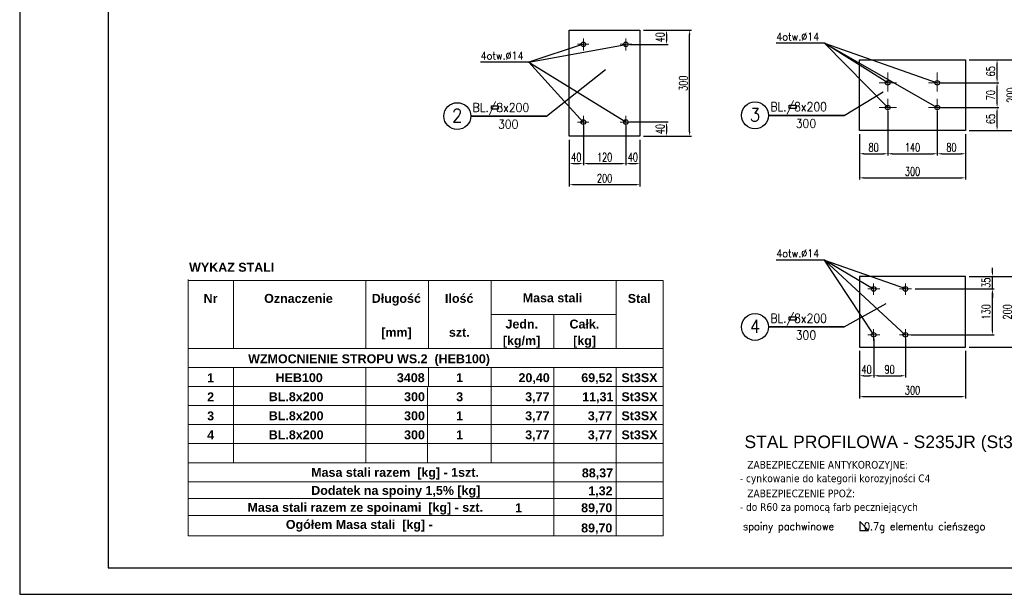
# Model space of a CAD drawing. Header units: centimetres. Extents: x -11084 to 18320, y 2736 to 15778.
# Tile 25 of 28: x 14120 to 16905, y 12810 to 14435. Entities that reach past the tile are written whole.
import ezdxf
from ezdxf.enums import TextEntityAlignment as Align

# ---------------------------------------------------------------- set-up
doc = ezdxf.new("R2010")
doc.units = ezdxf.units.CM
doc.linetypes.add('HIDDEN2', pattern=[4.7625, 3.175, -1.5875])
for name, color, linetype, lineweight in [('---Stal+widok', 2, 'Continuous', 25), ('_cienkie', 9, 'Continuous', 9), ('K_opis-25', 2, 'Continuous', 13)]:
    doc.layers.add(name, color=color, linetype=linetype, lineweight=lineweight)
for name, color, linetype in [('2', 2, 'Continuous'), ('3', 3, 'Continuous'), ('5', 3, 'Continuous'), ('7', 5, 'Continuous'), ('K-2', 2, 'Continuous'), ('K_OPIS_70', 241, 'Continuous')]:
    doc.layers.add(name, color=color, linetype=linetype)
doc.styles.add('Arial prosty', font='arial.ttf')
doc.styles.add('O3', font='ROMANS.SHX', dxfattribs={"width": 0.85})
doc.styles.add('TAHOMA', font='tahoma.ttf')
doc.styles.add('WMF-Arial CE0', font='arialbd.ttf')
doc.styles.add('WYMIARY', font='ROMANS.shx', dxfattribs={"width": 0.7})
doc.dimstyles.new('10', dxfattribs={"dimtxt": 24, "dimasz": 12.5, "dimexe": 5, "dimexo": 10, "dimgap": 6, "dimtad": 1, "dimdec": 0, "dimrnd": 1, "dimzin": 9, "dimdsep": 46, "dimtxsty": 'WYMIARY', "dimcen": 5, "dimdle": 10, "dimclrd": 256, "dimclre": 256, "dimclrt": 11, "dimaunit": 1, "dimazin": 0, "dimtfac": 8e-05, "dimtdec": 0, "dimtix": 1, "dimtmove": 1, "dimatfit": 3, "dimfxl": 5, "dimtolj": 1, "dimtzin": 9, "dimarcsym": 0})

# ---------------------------------------------------------------- blocks, each defined once
blk = doc.blocks.new('*D227')
at = {"layer": '5', "lineweight": -2, "transparency": 16777216}
for p, q in [((15884.8, 14405.6), (16020.3, 14405.6)), ((16015.3, 14118.1), (16015.3, 14393.1)), ((15884.8, 14105.6), (16020.3, 14105.6))]:
    blk.add_line(p, q, dxfattribs=at)
at = {"layer": '5', "transparency": 16777216}
for points in [[(16013.2, 14393.1), (16017.3, 14393.1), (16015.3, 14405.6)], [(16013.2, 14118.1), (16017.3, 14118.1), (16015.3, 14105.6)]]:
    blk.add_solid(points, dxfattribs=at)
at = {"layer": 'Defpoints', "color": 0, "transparency": 16777216}
for p in [(15874.8, 14405.6), (16015.3, 14405.6), (15874.8, 14105.6)]:
    blk.add_point(p, dxfattribs=at)
at = {"layer": '5', "color": 11, "transparency": 16777216, "insert": (15997.3, 14255.6), "char_height": 24, "attachment_point": 5, "rotation": 90, "style": 'WYMIARY'}
blk.add_mtext('\\A1;300', dxfattribs=at)
blk = doc.blocks.new('*D228')
at = {"layer": '5', "lineweight": -2, "transparency": 16777216}
for p, q in [((15884.8, 14405.6), (15954.9, 14405.6)), ((15949.9, 14393.1), (15949.9, 14377.7)), ((15844.8, 14365.2), (15954.9, 14365.2))]:
    blk.add_line(p, q, dxfattribs=at)
at = {"layer": '5', "transparency": 16777216}
for points in [[(15947.9, 14393.1), (15952, 14393.1), (15949.9, 14405.6)], [(15947.9, 14377.7), (15952, 14377.7), (15949.9, 14365.2)]]:
    blk.add_solid(points, dxfattribs=at)
at = {"layer": 'Defpoints', "color": 0, "transparency": 16777216}
for p in [(15874.8, 14405.6), (15834.8, 14365.2), (15949.9, 14365.2)]:
    blk.add_point(p, dxfattribs=at)
at = {"layer": '5', "color": 11, "transparency": 16777216, "insert": (15931.9, 14385.4), "char_height": 24, "attachment_point": 5, "rotation": 90, "style": 'WYMIARY'}
blk.add_mtext('\\A1;40', dxfattribs=at)
blk = doc.blocks.new('*D229')
at = {"layer": '5', "lineweight": -2, "transparency": 16777216}
for p, q in [((15844.8, 14146), (15954.9, 14146)), ((15949.9, 14133.5), (15949.9, 14118.1)), ((15884.8, 14105.6), (15954.9, 14105.6))]:
    blk.add_line(p, q, dxfattribs=at)
at = {"layer": '5', "transparency": 16777216}
for points in [[(15947.9, 14133.5), (15952, 14133.5), (15949.9, 14146)], [(15947.9, 14118.1), (15952, 14118.1), (15949.9, 14105.6)]]:
    blk.add_solid(points, dxfattribs=at)
at = {"layer": 'Defpoints', "color": 0, "transparency": 16777216}
for p in [(15834.8, 14146), (15874.8, 14105.6), (15949.9, 14105.6)]:
    blk.add_point(p, dxfattribs=at)
at = {"layer": '5', "color": 11, "transparency": 16777216, "insert": (15931.9, 14125.8), "char_height": 24, "attachment_point": 5, "rotation": 90, "style": 'WYMIARY'}
blk.add_mtext('\\A1;40', dxfattribs=at)
blk = doc.blocks.new('*D230')
at = {"layer": '5', "lineweight": -2, "transparency": 16777216}
for p, q in [((15674.8, 14095.6), (15674.8, 13963.6)), ((15874.8, 14095.6), (15874.8, 13963.6)), ((15687.3, 13968.6), (15862.3, 13968.6))]:
    blk.add_line(p, q, dxfattribs=at)
at = {"layer": '5', "transparency": 16777216}
for points in [[(15687.3, 13970.7), (15687.3, 13966.5), (15674.8, 13968.6)], [(15862.3, 13970.7), (15862.3, 13966.5), (15874.8, 13968.6)]]:
    blk.add_solid(points, dxfattribs=at)
at = {"layer": 'Defpoints', "color": 0, "transparency": 16777216}
for p in [(15674.8, 14105.6), (15874.8, 14105.6), (15874.8, 13968.6)]:
    blk.add_point(p, dxfattribs=at)
at = {"layer": '5', "color": 11, "transparency": 16777216, "insert": (15774.8, 13986.6), "char_height": 24, "attachment_point": 5, "style": 'WYMIARY'}
blk.add_mtext('\\A1;200', dxfattribs=at)
blk = doc.blocks.new('*D231')
at = {"layer": '5', "lineweight": -2, "transparency": 16777216}
for p, q in [((15714.8, 14136), (15714.8, 14023.3)), ((15674.8, 14095.6), (15674.8, 14023.3)), ((15687.3, 14028.3), (15702.3, 14028.3))]:
    blk.add_line(p, q, dxfattribs=at)
at = {"layer": '5', "transparency": 16777216}
for points in [[(15687.3, 14030.3), (15687.3, 14026.2), (15674.8, 14028.3)], [(15702.3, 14030.3), (15702.3, 14026.2), (15714.8, 14028.3)]]:
    blk.add_solid(points, dxfattribs=at)
at = {"layer": 'Defpoints', "color": 0, "transparency": 16777216}
for p in [(15714.8, 14146), (15674.8, 14105.6), (15714.8, 14028.3)]:
    blk.add_point(p, dxfattribs=at)
at = {"layer": '5', "color": 11, "transparency": 16777216, "insert": (15694.8, 14046.3), "char_height": 24, "attachment_point": 5, "style": 'WYMIARY'}
blk.add_mtext('\\A1;40', dxfattribs=at)
blk = doc.blocks.new('*D232')
at = {"layer": '5', "lineweight": -2, "transparency": 16777216}
for p, q in [((15714.8, 14136), (15714.8, 14023.3)), ((15834.8, 14135.6), (15834.8, 14023.3)), ((15727.3, 14028.3), (15822.3, 14028.3))]:
    blk.add_line(p, q, dxfattribs=at)
at = {"layer": '5', "transparency": 16777216}
for points in [[(15727.3, 14030.3), (15727.3, 14026.2), (15714.8, 14028.3)], [(15822.3, 14030.3), (15822.3, 14026.2), (15834.8, 14028.3)]]:
    blk.add_solid(points, dxfattribs=at)
at = {"layer": 'Defpoints', "color": 0, "transparency": 16777216}
for p in [(15714.8, 14146), (15834.8, 14145.6), (15834.8, 14028.3)]:
    blk.add_point(p, dxfattribs=at)
at = {"layer": '5', "color": 11, "transparency": 16777216, "insert": (15774.8, 14046.3), "char_height": 24, "attachment_point": 5, "style": 'WYMIARY'}
blk.add_mtext('\\A1;120', dxfattribs=at)
blk = doc.blocks.new('*D233')
at = {"layer": '5', "lineweight": -2, "transparency": 16777216}
for p, q in [((15834.8, 14135.6), (15834.8, 14023.3)), ((15874.8, 14095.6), (15874.8, 14023.3)), ((15847.3, 14028.3), (15862.3, 14028.3))]:
    blk.add_line(p, q, dxfattribs=at)
at = {"layer": '5', "transparency": 16777216}
for points in [[(15847.3, 14030.3), (15847.3, 14026.2), (15834.8, 14028.3)], [(15862.3, 14030.3), (15862.3, 14026.2), (15874.8, 14028.3)]]:
    blk.add_solid(points, dxfattribs=at)
at = {"layer": 'Defpoints', "color": 0, "transparency": 16777216}
for p in [(15834.8, 14145.6), (15874.8, 14105.6), (15874.8, 14028.3)]:
    blk.add_point(p, dxfattribs=at)
at = {"layer": '5', "color": 11, "transparency": 16777216, "insert": (15854.8, 14046.3), "char_height": 24, "attachment_point": 5, "style": 'WYMIARY'}
blk.add_mtext('\\A1;40', dxfattribs=at)
blk = doc.blocks.new('*D234')
at = {"layer": '5', "lineweight": -2, "transparency": 16777216}
for p, q in [((16495.8, 14111.8), (16495.8, 13982.9)), ((16795.8, 14111.8), (16795.8, 13982.9)), ((16508.3, 13987.9), (16783.3, 13987.9))]:
    blk.add_line(p, q, dxfattribs=at)
at = {"layer": '5', "transparency": 16777216}
for points in [[(16508.3, 13989.9), (16508.3, 13985.8), (16495.8, 13987.9)], [(16783.3, 13989.9), (16783.3, 13985.8), (16795.8, 13987.9)]]:
    blk.add_solid(points, dxfattribs=at)
at = {"layer": 'Defpoints', "color": 0, "transparency": 16777216}
for p in [(16495.8, 14121.8), (16795.8, 14121.8), (16795.8, 13987.9)]:
    blk.add_point(p, dxfattribs=at)
at = {"layer": '5', "color": 11, "transparency": 16777216, "insert": (16645.8, 14005.9), "char_height": 24, "attachment_point": 5, "style": 'WYMIARY'}
blk.add_mtext('\\A1;300', dxfattribs=at)
blk = doc.blocks.new('*D235')
at = {"layer": '5', "lineweight": -2, "transparency": 16777216}
for p, q in [((16575.8, 14176.8), (16575.8, 14051)), ((16495.8, 14111.8), (16495.8, 14051)), ((16508.3, 14056), (16563.3, 14056))]:
    blk.add_line(p, q, dxfattribs=at)
at = {"layer": '5', "transparency": 16777216}
for points in [[(16508.3, 14058.1), (16508.3, 14053.9), (16495.8, 14056)], [(16563.3, 14058.1), (16563.3, 14053.9), (16575.8, 14056)]]:
    blk.add_solid(points, dxfattribs=at)
at = {"layer": 'Defpoints', "color": 0, "transparency": 16777216}
for p in [(16575.8, 14186.8), (16495.8, 14121.8), (16575.8, 14056)]:
    blk.add_point(p, dxfattribs=at)
at = {"layer": '5', "color": 11, "transparency": 16777216, "insert": (16535.8, 14074), "char_height": 24, "attachment_point": 5, "style": 'WYMIARY'}
blk.add_mtext('\\A1;80', dxfattribs=at)
blk = doc.blocks.new('*D236')
at = {"layer": '5', "lineweight": -2, "transparency": 16777216}
for p, q in [((16575.8, 14176.8), (16575.8, 14051)), ((16715.8, 14176.8), (16715.8, 14051)), ((16588.3, 14056), (16703.3, 14056))]:
    blk.add_line(p, q, dxfattribs=at)
at = {"layer": '5', "transparency": 16777216}
for points in [[(16588.3, 14058.1), (16588.3, 14053.9), (16575.8, 14056)], [(16703.3, 14058.1), (16703.3, 14053.9), (16715.8, 14056)]]:
    blk.add_solid(points, dxfattribs=at)
at = {"layer": 'Defpoints', "color": 0, "transparency": 16777216}
for p in [(16575.8, 14186.8), (16715.8, 14186.8), (16715.8, 14056)]:
    blk.add_point(p, dxfattribs=at)
at = {"layer": '5', "color": 11, "transparency": 16777216, "insert": (16645.8, 14074), "char_height": 24, "attachment_point": 5, "style": 'WYMIARY'}
blk.add_mtext('\\A1;140', dxfattribs=at)
blk = doc.blocks.new('*D237')
at = {"layer": '5', "lineweight": -2, "transparency": 16777216}
for p, q in [((16715.8, 14176.8), (16715.8, 14051)), ((16795.8, 14111.8), (16795.8, 14051)), ((16728.3, 14056), (16783.3, 14056))]:
    blk.add_line(p, q, dxfattribs=at)
at = {"layer": '5', "transparency": 16777216}
for points in [[(16728.3, 14058.1), (16728.3, 14053.9), (16715.8, 14056)], [(16783.3, 14058.1), (16783.3, 14053.9), (16795.8, 14056)]]:
    blk.add_solid(points, dxfattribs=at)
at = {"layer": 'Defpoints', "color": 0, "transparency": 16777216}
for p in [(16715.8, 14186.8), (16795.8, 14121.8), (16795.8, 14056)]:
    blk.add_point(p, dxfattribs=at)
at = {"layer": '5', "color": 11, "transparency": 16777216, "insert": (16755.8, 14074), "char_height": 24, "attachment_point": 5, "style": 'WYMIARY'}
blk.add_mtext('\\A1;80', dxfattribs=at)
blk = doc.blocks.new('*D238')
at = {"layer": '5', "lineweight": -2, "transparency": 16777216}
for p, q in [((16805.8, 14321.8), (16947.8, 14321.8)), ((16942.8, 14134.3), (16942.8, 14309.3)), ((16805.8, 14121.8), (16947.8, 14121.8))]:
    blk.add_line(p, q, dxfattribs=at)
at = {"layer": '5', "transparency": 16777216}
for points in [[(16940.7, 14309.3), (16944.9, 14309.3), (16942.8, 14321.8)], [(16940.7, 14134.3), (16944.9, 14134.3), (16942.8, 14121.8)]]:
    blk.add_solid(points, dxfattribs=at)
at = {"layer": 'Defpoints', "color": 0, "transparency": 16777216}
for p in [(16795.8, 14321.8), (16942.8, 14321.8), (16795.8, 14121.8)]:
    blk.add_point(p, dxfattribs=at)
at = {"layer": '5', "color": 11, "transparency": 16777216, "insert": (16924.8, 14221.8), "char_height": 24, "attachment_point": 5, "rotation": 90, "style": 'WYMIARY'}
blk.add_mtext('\\A1;200', dxfattribs=at)
blk = doc.blocks.new('*D239')
at = {"layer": '5', "lineweight": -2, "transparency": 16777216}
for p, q in [((16725.8, 14186.8), (16890, 14186.8)), ((16885, 14134.3), (16885, 14174.3)), ((16805.8, 14121.8), (16890, 14121.8))]:
    blk.add_line(p, q, dxfattribs=at)
at = {"layer": '5', "transparency": 16777216}
for points in [[(16882.9, 14174.3), (16887.1, 14174.3), (16885, 14186.8)], [(16882.9, 14134.3), (16887.1, 14134.3), (16885, 14121.8)]]:
    blk.add_solid(points, dxfattribs=at)
at = {"layer": 'Defpoints', "color": 0, "transparency": 16777216}
for p in [(16715.8, 14186.8), (16885, 14186.8), (16795.8, 14121.8)]:
    blk.add_point(p, dxfattribs=at)
at = {"layer": '5', "color": 11, "transparency": 16777216, "insert": (16867, 14154.3), "char_height": 24, "attachment_point": 5, "rotation": 90, "style": 'WYMIARY'}
blk.add_mtext('\\A1;65', dxfattribs=at)
blk = doc.blocks.new('*D240')
at = {"layer": '5', "lineweight": -2, "transparency": 16777216}
for p, q in [((16725.8, 14256.8), (16890, 14256.8)), ((16885, 14199.3), (16885, 14244.3)), ((16725.8, 14186.8), (16890, 14186.8))]:
    blk.add_line(p, q, dxfattribs=at)
at = {"layer": '5', "transparency": 16777216}
for points in [[(16882.9, 14244.3), (16887.1, 14244.3), (16885, 14256.8)], [(16882.9, 14199.3), (16887.1, 14199.3), (16885, 14186.8)]]:
    blk.add_solid(points, dxfattribs=at)
at = {"layer": 'Defpoints', "color": 0, "transparency": 16777216}
for p in [(16715.8, 14256.8), (16885, 14256.8), (16715.8, 14186.8)]:
    blk.add_point(p, dxfattribs=at)
at = {"layer": '5', "color": 11, "transparency": 16777216, "insert": (16867, 14221.8), "char_height": 24, "attachment_point": 5, "rotation": 90, "style": 'WYMIARY'}
blk.add_mtext('\\A1;70', dxfattribs=at)
blk = doc.blocks.new('*D241')
at = {"layer": '5', "lineweight": -2, "transparency": 16777216}
for p, q in [((16805.8, 14321.8), (16890, 14321.8)), ((16885, 14269.3), (16885, 14309.3)), ((16725.8, 14256.8), (16890, 14256.8))]:
    blk.add_line(p, q, dxfattribs=at)
at = {"layer": '5', "transparency": 16777216}
for points in [[(16882.9, 14309.3), (16887.1, 14309.3), (16885, 14321.8)], [(16882.9, 14269.3), (16887.1, 14269.3), (16885, 14256.8)]]:
    blk.add_solid(points, dxfattribs=at)
at = {"layer": 'Defpoints', "color": 0, "transparency": 16777216}
for p in [(16795.8, 14321.8), (16885, 14321.8), (16715.8, 14256.8)]:
    blk.add_point(p, dxfattribs=at)
at = {"layer": '5', "color": 11, "transparency": 16777216, "insert": (16867, 14289.3), "char_height": 24, "attachment_point": 5, "rotation": 90, "style": 'WYMIARY'}
blk.add_mtext('\\A1;65', dxfattribs=at)
blk = doc.blocks.new('*D242')
at = {"layer": '5', "lineweight": -2, "transparency": 16777216}
for p, q in [((16495.8, 13498.7), (16495.8, 13363.9)), ((16795.8, 13498.7), (16795.8, 13363.9)), ((16508.3, 13368.9), (16783.3, 13368.9))]:
    blk.add_line(p, q, dxfattribs=at)
at = {"layer": '5', "transparency": 16777216}
for points in [[(16508.3, 13371), (16508.3, 13366.8), (16495.8, 13368.9)], [(16783.3, 13371), (16783.3, 13366.8), (16795.8, 13368.9)]]:
    blk.add_solid(points, dxfattribs=at)
at = {"layer": 'Defpoints', "color": 0, "transparency": 16777216}
for p in [(16495.8, 13508.7), (16795.8, 13508.7), (16795.8, 13368.9)]:
    blk.add_point(p, dxfattribs=at)
at = {"layer": '5', "color": 11, "transparency": 16777216, "insert": (16645.8, 13386.9), "char_height": 24, "attachment_point": 5, "style": 'WYMIARY'}
blk.add_mtext('\\A1;300', dxfattribs=at)
blk = doc.blocks.new('*D243')
at = {"layer": '5', "lineweight": -2, "transparency": 16777216}
for p, q in [((16536.2, 13533.7), (16536.2, 13423)), ((16495.8, 13498.7), (16495.8, 13423)), ((16508.3, 13428), (16523.7, 13428))]:
    blk.add_line(p, q, dxfattribs=at)
at = {"layer": '5', "transparency": 16777216}
for points in [[(16508.3, 13430.1), (16508.3, 13425.9), (16495.8, 13428)], [(16523.7, 13430.1), (16523.7, 13425.9), (16536.2, 13428)]]:
    blk.add_solid(points, dxfattribs=at)
at = {"layer": 'Defpoints', "color": 0, "transparency": 16777216}
for p in [(16536.2, 13543.7), (16495.8, 13508.7), (16536.2, 13428)]:
    blk.add_point(p, dxfattribs=at)
at = {"layer": '5', "color": 11, "transparency": 16777216, "insert": (16516, 13446), "char_height": 24, "attachment_point": 5, "style": 'WYMIARY'}
blk.add_mtext('\\A1;40', dxfattribs=at)
blk = doc.blocks.new('*D244')
at = {"layer": '5', "lineweight": -2, "transparency": 16777216}
for p, q in [((16536.2, 13533.7), (16536.2, 13423)), ((16625.8, 13532.8), (16625.8, 13423)), ((16548.7, 13428), (16613.3, 13428))]:
    blk.add_line(p, q, dxfattribs=at)
at = {"layer": '5', "transparency": 16777216}
for points in [[(16548.7, 13430.1), (16548.7, 13425.9), (16536.2, 13428)], [(16613.3, 13430.1), (16613.3, 13425.9), (16625.8, 13428)]]:
    blk.add_solid(points, dxfattribs=at)
at = {"layer": 'Defpoints', "color": 0, "transparency": 16777216}
for p in [(16536.2, 13543.7), (16625.8, 13542.8), (16625.8, 13428)]:
    blk.add_point(p, dxfattribs=at)
at = {"layer": '5', "color": 11, "transparency": 16777216, "insert": (16581, 13446), "char_height": 24, "attachment_point": 5, "style": 'WYMIARY'}
blk.add_mtext('\\A1;90', dxfattribs=at)
blk = doc.blocks.new('*D328')
at = {"layer": '5', "lineweight": -2, "transparency": 16777216}
for p, q in [((16653.3, 13673.7), (16876.8, 13673.7)), ((16871.8, 13556.2), (16871.8, 13661.2)), ((16642.3, 13543.7), (16876.8, 13543.7))]:
    blk.add_line(p, q, dxfattribs=at)
at = {"layer": '5', "transparency": 16777216}
for points in [[(16869.7, 13661.2), (16873.9, 13661.2), (16871.8, 13673.7)], [(16869.7, 13556.2), (16873.9, 13556.2), (16871.8, 13543.7)]]:
    blk.add_solid(points, dxfattribs=at)
at = {"layer": 'Defpoints', "color": 0, "transparency": 16777216}
for p in [(16643.3, 13673.7), (16871.8, 13673.7), (16632.3, 13543.7)]:
    blk.add_point(p, dxfattribs=at)
at = {"layer": '5', "color": 11, "transparency": 16777216, "insert": (16853.8, 13608.7), "char_height": 24, "attachment_point": 5, "rotation": 90, "style": 'WYMIARY'}
blk.add_mtext('\\A1;130', dxfattribs=at)
blk = doc.blocks.new('*D329')
at = {"layer": '5', "lineweight": -2, "transparency": 16777216}
for p, q in [((16871.8, 13721.2), (16871.8, 13733.7)), ((16805.8, 13708.7), (16876.8, 13708.7)), ((16871.8, 13673.7), (16871.8, 13708.7)), ((16653.3, 13673.7), (16876.8, 13673.7)), ((16871.8, 13661.2), (16871.8, 13648.7))]:
    blk.add_line(p, q, dxfattribs=at)
at = {"layer": '5', "transparency": 16777216}
for points in [[(16869.7, 13721.2), (16873.9, 13721.2), (16871.8, 13708.7)], [(16869.7, 13661.2), (16873.9, 13661.2), (16871.8, 13673.7)]]:
    blk.add_solid(points, dxfattribs=at)
at = {"layer": 'Defpoints', "color": 0, "transparency": 16777216}
for p in [(16795.8, 13708.7), (16871.8, 13708.7), (16643.3, 13673.7)]:
    blk.add_point(p, dxfattribs=at)
at = {"layer": '5', "color": 11, "transparency": 16777216, "insert": (16853.8, 13691.2), "char_height": 24, "attachment_point": 5, "rotation": 90, "style": 'WYMIARY'}
blk.add_mtext('\\A1;35', dxfattribs=at)
blk = doc.blocks.new('*D330')
at = {"layer": '5', "lineweight": -2, "transparency": 16777216}
for p, q in [((16805.8, 13708.7), (16936.9, 13708.7)), ((16931.9, 13696.2), (16931.9, 13521.2)), ((16805.8, 13508.7), (16936.9, 13508.7))]:
    blk.add_line(p, q, dxfattribs=at)
at = {"layer": '5', "transparency": 16777216}
for points in [[(16929.9, 13696.2), (16934, 13696.2), (16931.9, 13708.7)], [(16929.9, 13521.2), (16934, 13521.2), (16931.9, 13508.7)]]:
    blk.add_solid(points, dxfattribs=at)
at = {"layer": 'Defpoints', "color": 0, "transparency": 16777216}
for p in [(16795.8, 13708.7), (16795.8, 13508.7), (16931.9, 13508.7)]:
    blk.add_point(p, dxfattribs=at)
at = {"layer": '5', "color": 11, "transparency": 16777216, "insert": (16913.9, 13608.7), "char_height": 24, "attachment_point": 5, "rotation": 90, "style": 'WYMIARY'}
blk.add_mtext('\\A1;200', dxfattribs=at)

msp = doc.modelspace()

# ---------------------------------------------------------------- linework, layer by layer
at = {"layer": '---Stal+widok'}
for points in [[(15674.818887, 14405.634846), (15874.818887, 14405.634846), (15874.818887, 14105.634846), (15674.818887, 14105.634846)], [(16795.758369, 14321.772656), (16795.758369, 14121.772656), (16495.758369, 14121.772656), (16495.758369, 14321.772656)], [(16795.758369, 13508.694444), (16795.758369, 13708.694444), (16495.758369, 13708.694444), (16495.758369, 13508.694444)]]:
    msp.add_lwpolyline(points, close=True, dxfattribs=at)
for centre in [(15714.812789, 14365.634846), (15834.824984, 14365.634846), (16575.758369, 14256.772656), (16715.758369, 14256.772656), (16575.758369, 14186.772656), (16715.758369, 14186.772656), (15714.812789, 14145.634846), (15834.824984, 14145.634846), (16535.758369, 13673.694444), (16625.758369, 13673.694444), (16535.758369, 13543.694444), (16625.758369, 13543.694444)]:
    msp.add_circle(centre, 6.5, dxfattribs=at)
msp.add_lwpolyline([(14120.28572, 12809.685219), (18320.28572, 12809.685219), (18320.28572, 15777.685219), (14120.28572, 15777.685219)], close=True)
at = {"color": 7, "lineweight": 0}
for points in [[(14597.068893, 13700.330588), (14597.068893, 12975.312434)], [(14597.068893, 13697.161031), (15940.564671, 13697.161031)], [(14724.643544, 13697.161031), (14724.643544, 13505.402861)], [(15099.443604, 13697.161031), (15099.443604, 13505.402861)], [(15276.542576, 13697.161031), (15276.542576, 13505.402861)], [(15453.641548, 13697.161031), (15453.641548, 13505.402861)], [(15807.839491, 13697.161031), (15807.839491, 13505.402861)], [(15940.564671, 13697.161031), (15940.564671, 12975.312434)], [(15453.641548, 13601.281946), (15807.839491, 13601.281946)], [(15630.740519, 13601.281946), (15630.740519, 13505.402861)], [(14597.068893, 13505.402861), (15940.564671, 13505.402861)], [(14597.068893, 13451.5204), (15940.564671, 13451.5204)], [(14724.643544, 13451.5204), (14724.643544, 13397.637938)], [(15099.443604, 13451.5204), (15099.443604, 13397.637938)], [(15276.542576, 13451.5204), (15276.542576, 13397.637938)], [(15453.641548, 13451.5204), (15453.641548, 13397.637938)], [(15630.740519, 13451.5204), (15630.740519, 12975.312434)], [(15807.839491, 13451.5204), (15807.839491, 12975.312434)], [(14597.068893, 13397.637938), (15804.669935, 13397.637938)], [(14597.068893, 13397.637938), (15940.564671, 13397.637938)], [(14724.643544, 13397.637938), (14724.643544, 13182.108094)], [(15099.443604, 13397.637938), (15099.443604, 13182.108094)], [(15453.641548, 13397.637938), (15453.641548, 13182.108094)], [(15804.669935, 13397.637938), (15937.395115, 13397.637938)], [(15273.37302, 13394.468382), (15273.37302, 13182.108094)], [(14597.068893, 13343.755477), (15940.564671, 13343.755477)], [(14597.068893, 13289.873016), (15940.564671, 13289.873016)], [(14597.068893, 13235.990555), (15940.564671, 13235.990555)], [(14597.068893, 13182.108094), (15940.564671, 13182.108094)], [(14597.068893, 13128.225633), (15804.669935, 13128.225633)], [(15804.669935, 13128.225633), (15940.564671, 13128.225633)], [(14597.068893, 13080.28609), (15940.564671, 13080.28609)], [(14597.068893, 13032.346547), (15940.564671, 13032.346547)], [(14597.068893, 12975.312434), (15940.564671, 12975.312434)]]:
    msp.add_lwpolyline(points, dxfattribs=at)
at = {"layer": '3'}
for p, q in [((15396.087227, 14162.46874), (15610.640381, 14162.468625)), ((15610.640381, 14162.46874), (15396.087227, 14162.468625)), ((16238.325634, 14164.724498), (16452.878788, 14164.724383)), ((16452.878788, 14164.724498), (16238.325634, 14164.724383)), ((16238.325634, 13566.094127), (16452.878788, 13566.094012)), ((16452.878788, 13566.094127), (16238.325634, 13566.094012))]:
    msp.add_line(p, q, dxfattribs=at)
for centre in [(15358.072798, 14162.468625), (16200.311205, 14164.724383), (16200.311205, 13566.094012)]:
    msp.add_circle(centre, 38.014429, dxfattribs=at)
at = {"layer": '5'}
for points in [[(15713.88036, 14365.634846), (15560.126977, 14314.766004), (15423.479749, 14314.766004)], [(15560.126977, 14314.766004), (15834.824984, 14365.224171)], [(16575.758369, 14256.772656), (16396.541465, 14368.543132), (16259.894237, 14368.543132)], [(16575.758369, 14186.772656), (16396.541465, 14368.543132), (16264.468309, 14368.543132)], [(16396.541465, 14368.543132), (16715.758369, 14256.772656)], [(16396.541465, 14368.543132), (16715.758369, 14186.772656)], [(15713.88036, 14145.634846), (15560.126977, 14314.766004), (15428.053821, 14314.766004)], [(15560.126977, 14314.766004), (15834.824984, 14146.045521)], [(15610.640381, 14162.46874), (15777.428785, 14294.733784)], [(16452.878788, 14164.724498), (16562.289504, 14230.904418)], [(16535.758369, 13672.762015), (16396.541465, 13755.46492), (16259.894237, 13755.46492)], [(16536.169044, 13543.694444), (16396.541465, 13755.46492), (16264.468309, 13755.46492)], [(16396.541465, 13755.46492), (16625.758369, 13675.207007)], [(16396.541465, 13755.46492), (16625.758369, 13542.762015)], [(16452.878788, 13566.094127), (16571.289504, 13632.274047)]]:
    msp.add_lwpolyline(points, dxfattribs=at)
for points in [[(15454.592886, 14191.314684), (15474.117193, 14191.314684), (15474.117193, 14181.770778), (15454.592886, 14181.770778)], [(16296.831293, 14193.570442), (16316.3556, 14193.570442), (16316.3556, 14184.026536), (16296.831293, 14184.026536)], [(16296.831293, 13594.940071), (16316.3556, 13594.940071), (16316.3556, 13585.396165), (16296.831293, 13585.396165)]]:
    msp.add_lwpolyline(points, close=True, dxfattribs=at)
at = {"layer": '7', "color": 6}
msp.add_lwpolyline([(14370.28572, 12884.685219), (18245.28572, 12884.685219), (18245.28572, 15702.685219), (14370.28572, 15702.685219)], close=True, dxfattribs=at)
at = {"layer": '_cienkie', "linetype": 'HIDDEN2', "ltscale": 0.5}
for points in [[(15714.812789, 14348.054988), (15714.812789, 14382.393353)], [(15834.824984, 14348.054988), (15834.824984, 14382.393353)], [(15730.469302, 14365.634846), (15697.291419, 14365.634846)], [(15819.168472, 14365.634846), (15852.346354, 14365.634846)], [(16575.758369, 14286.198883), (16575.758369, 14232.346428)], [(16715.758369, 14286.198883), (16715.758369, 14232.346428)], [(16600.184596, 14256.772656), (16551.332142, 14256.772656)], [(16740.184596, 14256.772656), (16691.332142, 14256.772656)], [(16575.758369, 14211.198883), (16575.758369, 14157.346428)], [(16715.758369, 14211.198883), (16715.758369, 14157.346428)], [(16600.184596, 14186.772656), (16551.332142, 14186.772656)], [(16740.184596, 14186.772656), (16691.332142, 14186.772656)], [(15714.812789, 14163.214703), (15714.812789, 14128.876338)], [(15834.824984, 14163.214703), (15834.824984, 14128.876338)], [(15730.469302, 14145.634846), (15697.291419, 14145.634846)], [(15819.168472, 14145.634846), (15852.346354, 14145.634846)], [(16535.758369, 13689.350956), (16535.758369, 13656.173074)], [(16625.758369, 13689.350956), (16625.758369, 13656.173074)], [(16553.338226, 13673.694444), (16518.999862, 13673.694444)], [(16643.338226, 13673.694444), (16608.999862, 13673.694444)], [(16553.338226, 13543.694444), (16518.999862, 13543.694444)], [(16535.758369, 13559.350956), (16535.758369, 13526.173074)], [(16643.338226, 13543.694444), (16608.999862, 13543.694444)], [(16625.758369, 13559.350956), (16625.758369, 13526.173074)]]:
    msp.add_lwpolyline(points, dxfattribs=at)
at = {"layer": 'K-2'}
msp.add_lwpolyline([(16496.996161, 13015.420779), (16496.996161, 12990.564134), (16520.998441, 12990.564134), (16496.996161, 13015.420779)], dxfattribs=at)

# ---------------------------------------------------------------- texts
at = {"color": 7, "lineweight": 0, "style": 'WMF-Arial CE0'}
for s, p in [('WYKAZ STALI', (14599.553503, 13722.264934)), ('Nr', (14640.650295, 13634.166095)), ('Oznaczenie', (14811.806349, 13634.166095)), ('Długość', (15116.083776, 13634.166095)), ('Ilość', (15323.293535, 13634.166095)), ('Masa stali', (15543.18152, 13635.750873)), ('Stal', (15840.327446, 13634.166095)), ('Całk.', (15675.510506, 13561.662489)), ('[mm]', (15143.025007, 13538.28701)), ('Jedn.', (15494.449588, 13561.662489)), ('szt.', (15334.386983, 13538.28701)), ('[kg/m]', (15486.921891, 13514.91153)), ('[kg]', (15685.811564, 13514.91153)), ('WZMOCNIENIE STROPU WS.2  (HEB100)', (14766.640168, 13463.406237)), ('1', (14650.55516, 13409.523775)), ('HEB100', (14844.294303, 13409.91997)), ('3408', (15187.398798, 13409.91997)), ('1', (15354.989101, 13409.91997)), ('20,40', (15531.295683, 13409.91997)), ('69,52', (15708.815064, 13409.91997)), ('St3SX', (15822.49869, 13409.91997)), ('2', (14650.55516, 13355.641314)), ('BL.8x200', (14824.880769, 13356.037509)), ('300', (15207.604721, 13356.037509)), ('3', (15354.989101, 13356.037509)), ('3,77', (15550.17496, 13356.037509)), ('11,31', (15711.497027, 13356.037509)), ('St3SX', (15822.49869, 13356.037509)), ('3', (14650.55516, 13301.758853)), ('BL.8x200', (14824.880769, 13302.155048)), ('300', (15207.604721, 13302.155048)), ('1', (15354.989101, 13302.155048)), ('3,77', (15550.17496, 13302.155048)), ('3,77', (15727.273932, 13302.155048)), ('St3SX', (15822.49869, 13302.155048)), ('4', (14650.55516, 13247.876392)), ('BL.8x200', (14824.880769, 13248.272586)), ('300', (15207.604721, 13248.272586)), ('1', (15354.989101, 13248.272586)), ('3,77', (15550.17496, 13248.272586)), ('3,77', (15727.273932, 13248.272586)), ('St3SX', (15822.49869, 13248.272586)), ('Masa stali razem  [kg] - 1szt.', (14944.927723, 13142.092442)), ('88,37', (15710.499256, 13140.507664)), ('Dodatek na spoiny 1,5% [kg]', (14944.927723, 13090.983343)), ('1,32', (15728.600578, 13089.794759)), ('Masa stali razem ze spoinami  [kg] - szt.', (14764.659195, 13043.043801)), ('1', (15521.787013, 13041.855217)), ('89,70', (15708.394655, 13041.855217)), ('Ogółem Masa stali  [kg] - ', (14873.216506, 12994.708063)), ('89,70', (15708.394655, 12984.821104))]:
    msp.add_text(s, height=25.245, dxfattribs=at).set_placement(p)
at = {"layer": '2', "style": 'O3', "width": 0.9}
for s, p in [('2', (15357.83369, 14145.43406)), ('3', (16200.072097, 14147.689818)), ('4', (16200.072097, 13549.059447))]:
    msp.add_text(s, height=37.29375, dxfattribs=at).set_placement(p, align=Align.CENTER)
at = {"layer": '3', "style": 'WYMIARY', "width": 0.9}
for s, height, p in [('4otw.%%C14', 22, (16260.570395, 14376.142921)), ('4otw.%%C14', 22, (15424.155908, 14322.365793)), ('BL./8x200', 24.8625, (15401.297664, 14174.495654)), ('BL./8x200', 24.8625, (16243.53607, 14176.751412)), ('300', 24.8625, (15473.333044, 14127.154161)), ('300', 24.8625, (16315.571451, 14129.409919)), ('4otw.%%C14', 22, (16260.570395, 13763.064709)), ('BL./8x200', 24.8625, (16243.53607, 13578.121041)), ('300', 24.8625, (16315.571451, 13530.779548))]:
    msp.add_text(s, height=height, dxfattribs=at).set_placement(p)
at = {"layer": 'K-2', "style": 'WYMIARY', "width": 0.9}
msp.add_text(' spoiny pachwinowe    0.7g elementu cieńszego', height=22.5, dxfattribs=at).set_placement((16152.435665, 12990.733536, 0))
at = {"layer": 'K_opis-25', "style": 'TAHOMA'}
for s, p in [('ZABEZPIECZENIE ANTYKOROZYJNE:', (16178.452715, 13165.343935, 0)), ('- cynkowanie do kategorii korozyjności C4', (16157.365693, 13126.929117)), ('ZABEZPIECZENIE PPOŻ:', (16178.452715, 13084.232713, 0)), ('- do R60 za pomocą farb peczniejących', (16157.365693, 13045.817895))]:
    msp.add_text(s, height=21.675, dxfattribs=at).set_placement(p)
at = {"layer": 'K_OPIS_70', "insert": (16170.321079, 13258.818155), "char_height": 35.4375, "attachment_point": 1, "style": 'Arial prosty'}
msp.add_mtext('STAL PROFILOWA - S235JR (St3SX)', dxfattribs=at)

# ---------------------------------------------------------------- dimensions: what is measured, and where the dimension line sits
at = {"layer": '5'}
for base, p1, p2, picture, middle in [((15949.938079, 14365.224171), (15874.818887, 14405.634846), (15834.824984, 14365.224171), '*D228', (15931.938079, 14385.429508)), ((16015.261487, 14405.634846), (15874.818887, 14105.634846), (15874.818887, 14405.634846), '*D227', (15997.261487, 14255.634846)), ((16884.978965, 14321.772656), (16715.758369, 14256.772656), (16795.758369, 14321.772656), '*D241', (16866.978965, 14289.272656)), ((16942.813357, 14321.772656), (16795.758369, 14121.772656), (16795.758369, 14321.772656), '*D238', (16924.813357, 14221.772656)), ((16884.978965, 14256.772656), (16715.758369, 14186.772656), (16715.758369, 14256.772656), '*D240', (16866.978965, 14221.772656)), ((16884.978965, 14186.772656), (16795.758369, 14121.772656), (16715.758369, 14186.772656), '*D239', (16866.978965, 14154.272656)), ((15949.938079, 14105.634846), (15834.824984, 14146.045521), (15874.818887, 14105.634846), '*D229', (15931.938079, 14125.840183)), ((16871.786993, 13708.694444), (16643.338226, 13673.694444), (16795.758369, 13708.694444), '*D329', (16853.786993, 13691.194444)), ((16931.943159, 13508.694444), (16795.758369, 13708.694444), (16795.758369, 13508.694444), '*D330', (16913.943159, 13608.694444)), ((16871.786993, 13673.694444), (16632.258369, 13543.694444), (16643.338226, 13673.694444), '*D328', (16853.786993, 13608.694444))]:
    dim = msp.add_linear_dim(base=base, p1=p1, p2=p2, angle=90, dimstyle='10', dxfattribs=at)
    dim.commit()
    dim.dimension.update_dxf_attribs({"geometry": picture, "text_midpoint": middle})
for base, p1, p2, picture, middle in [((16575.758369, 14055.983761), (16495.758369, 14121.772656), (16575.758369, 14186.772656), '*D235', (16535.758369, 14073.983761)), ((16715.758369, 14055.983761), (16575.758369, 14186.772656), (16715.758369, 14186.772656), '*D236', (16645.758369, 14073.983761)), ((16795.758369, 14055.983761), (16715.758369, 14186.772656), (16795.758369, 14121.772656), '*D237', (16755.758369, 14073.983761)), ((15714.812789, 14028.260921), (15674.818887, 14105.634846), (15714.812789, 14146.045521), '*D231', (15694.815838, 14046.260921)), ((15834.824984, 14028.260921), (15714.812789, 14146.045521), (15834.824984, 14145.634846), '*D232', (15774.818887, 14046.260921)), ((15874.818887, 14028.260921), (15834.824984, 14145.634846), (15874.818887, 14105.634846), '*D233', (15854.821936, 14046.260921)), ((16795.758369, 13987.8542), (16495.758369, 14121.772656), (16795.758369, 14121.772656), '*D234', (16645.758369, 14005.8542)), ((15874.818887, 13968.597131), (15674.818887, 14105.634846), (15874.818887, 14105.634846), '*D230', (15774.818887, 13986.597131)), ((16536.169044, 13428.004154), (16495.758369, 13508.694444), (16536.169044, 13543.694444), '*D243', (16515.963706, 13446.004154)), ((16625.758369, 13428.004154), (16536.169044, 13543.694444), (16625.758369, 13542.762015), '*D244', (16580.963706, 13446.004154)), ((16795.758369, 13368.904565), (16495.758369, 13508.694444), (16795.758369, 13508.694444), '*D242', (16645.758369, 13386.904565))]:
    dim = msp.add_linear_dim(base=base, p1=p1, p2=p2, dimstyle='10', dxfattribs=at)
    dim.commit()
    dim.dimension.update_dxf_attribs({"geometry": picture, "text_midpoint": middle})

doc.saveas('drawing.dxf')
